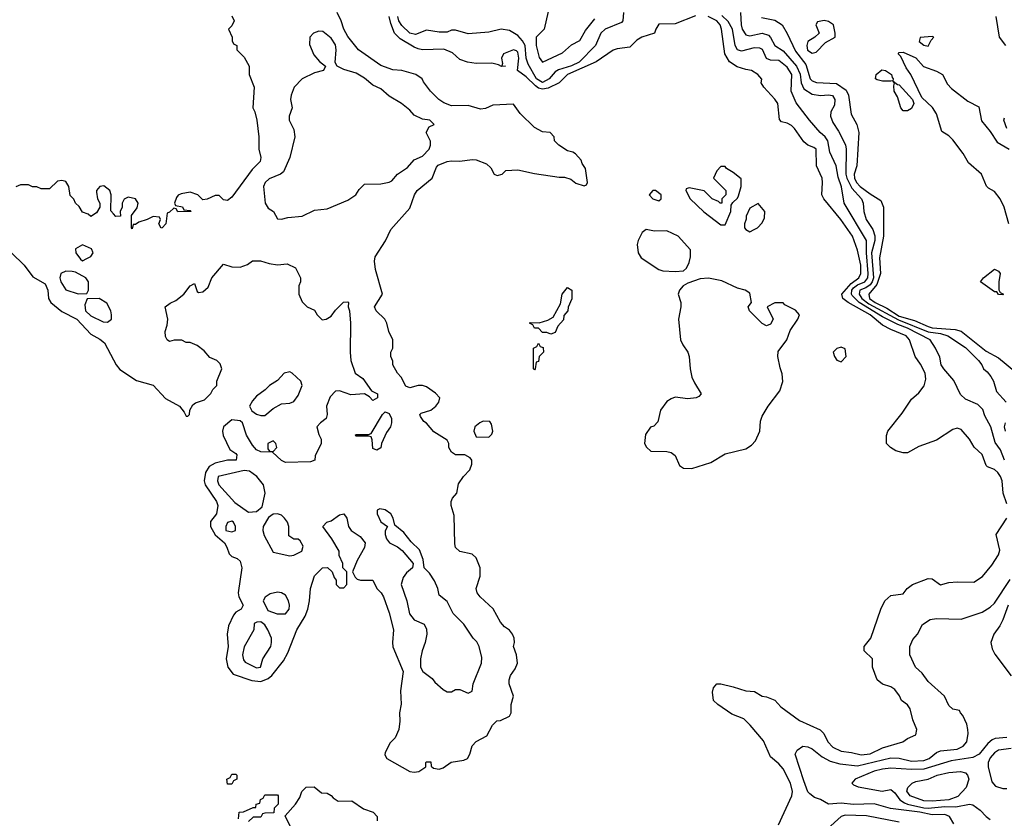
# Model space of a CAD drawing. Header units: inches. Extents: x 1793402 to 1900366, y 320852 to 470679.
# Tile 197 of 256: x 1859547 to 1864298, y 370921 to 374775. Entities that reach past the tile are written whole.
import ezdxf

# ---------------------------------------------------------------- set-up
doc = ezdxf.new("R2010")
doc.units = ezdxf.units.IN
doc.header["$MEASUREMENT"] = 0
doc.layers.add('B8357', color=7, linetype='Continuous')
doc.layers.add('B8367', color=7, linetype='Continuous')

msp = doc.modelspace()

# ---------------------------------------------------------------- linework, layer by layer
at = {"layer": 'B8357', "color": 4, "elevation": 224}
for points in [[(1860000, 373837.8), (1859987.3, 373852.7), (1859988.7, 373930), (1859982, 373950), (1859952.5, 373972.5), (1859934, 373970), (1859918, 373950), (1859918, 373942), (1859922, 373910), (1859934, 373890), (1859934, 373870), (1859916.9, 373843.1), (1859890, 373826), (1859876.4, 373836.4), (1859850, 373846), (1859833.2, 373873.2), (1859815.3, 373890), (1859808.4, 373908.4), (1859790, 373926), (1859784, 373970), (1859770, 373994), (1859750, 373999), (1859730, 373995.3), (1859690, 373958), (1859650, 373958), (1859630, 373968), (1859608.9, 373968.9), (1859590, 373978), (1859550, 373978), (1859528.4, 373968.4)], [(1859507.7, 373650), (1859568, 373590), (1859610, 373534.9), (1859670, 373500.7), (1859682.6, 373470), (1859685.2, 373430), (1859697, 373410), (1859750, 373366.9), (1859823, 373330), (1859890, 373258), (1859934, 373234), (1859955.6, 373215.6), (1860000, 373133.9)]]:
    msp.add_lwpolyline(points, dxfattribs=at)
at = {"layer": 'B8357', "color": 4, "elevation": 228}
for points in [[(1859850, 373689), (1859816, 373670), (1859818, 373650), (1859839.6, 373619.6), (1859850, 373612), (1859870, 373622), (1859890, 373632), (1859902, 373650), (1859893.2, 373670)], [(1859770, 373561.2), (1859746, 373550), (1859740.7, 373530), (1859745.5, 373510), (1859770, 373471), (1859828.4, 373451.6), (1859870, 373454), (1859878, 373470), (1859878, 373510), (1859866, 373530), (1859816.4, 373556.4), (1859800.4, 373560.4)], [(1859930, 373429), (1859872, 373428), (1859861.4, 373398.6), (1859863.8, 373370), (1859890, 373346), (1859950, 373317.1), (1859970, 373314.8), (1859989, 373330), (1859989.4, 373350), (1859986.6, 373370), (1859966.8, 373406.8)]]:
    msp.add_lwpolyline(points, close=True, dxfattribs=at)
at = {"layer": 'B8367', "color": 4}
for points, elevation in [([(1862105.2, 374850), (1862076.9, 374730), (1862039.3, 374690), (1862039.5, 374650), (1862052.7, 374592.7), (1862070, 374569.2), (1862165.5, 374614.5), (1862210, 374654), (1862250, 374674), (1862277.3, 374722.7), (1862321.1, 374778.9)], 208), ([(1860000, 373133.9), (1860013, 373110), (1860030, 373087.3), (1860110, 373033.4), (1860190, 373011), (1860250, 372946.8), (1860318, 372910), (1860341, 372881), (1860350, 372862), (1860358, 372862), (1860366, 372870), (1860368, 372890), (1860382.9, 372917.1), (1860394.5, 372925.5), (1860439, 372941), (1860469.1, 372970.9), (1860478, 372990), (1860498, 373010), (1860498, 373030), (1860522, 373090), (1860514, 373114), (1860498, 373130), (1860464.7, 373144.7), (1860436.5, 373176.5), (1860403.1, 373203.1), (1860370, 373218), (1860350, 373218), (1860328.4, 373228.4), (1860291.6, 373228.4), (1860270, 373222), (1860258, 373230), (1860250, 373246), (1860249.3, 373270), (1860259.1, 373300.9), (1860262, 373330), (1860248.7, 373390), (1860272.5, 373407.5), (1860300.1, 373419.9), (1860339, 373450), (1860370, 373491.3), (1860390, 373502), (1860402.8, 373462.8), (1860410, 373458), (1860430, 373461), (1860455.5, 373484.5), (1860474, 373530), (1860530, 373594.8), (1860570, 373582.8), (1860610, 373580.7), (1860646, 373594), (1860670, 373611), (1860708.9, 373611.1), (1860750, 373598), (1860790, 373592), (1860836.9, 373596.9), (1860876.9, 373576.9), (1860902, 373530), (1860902, 373510), (1860894, 373490), (1860894, 373450), (1860910, 373414), (1860934, 373390), (1860970, 373374), (1860982, 373350), (1861006, 373326), (1861026, 373330), (1861050, 373344.7), (1861070, 373374), (1861108.9, 373411.1), (1861130, 373414), (1861134, 373410), (1861132, 373390), (1861138, 373370), (1861142.8, 373310), (1861141, 373170), (1861144.7, 373130), (1861164.7, 373070), (1861202.8, 373042.8), (1861244.7, 372984.7), (1861274, 372970), (1861274, 372950), (1861250, 372938), (1861235.3, 372955.3), (1861210, 372969), (1861145.2, 372965.2), (1861090, 372984), (1861070, 372982), (1861045.2, 372954.8), (1861026.8, 372910), (1861030.7, 372869.3), (1861026, 372850), (1860998, 372830), (1860981, 372810), (1860990, 372774), (1861002, 372750), (1861002, 372730), (1860972, 372670), (1860971.3, 372648.7), (1860950, 372642), (1860830, 372638), (1860810, 372648), (1860767.3, 372687.3), (1860710, 372689.2), (1860690, 372699), (1860670, 372722), (1860641.2, 372770), (1860622, 372830), (1860610, 372839), (1860570, 372844), (1860530.8, 372810), (1860524.9, 372790), (1860528.3, 372768.3), (1860561, 372701), (1860590, 372682), (1860594.4, 372674.4), (1860591, 372650), (1860548.7, 372648.7), (1860490, 372635.1), (1860461, 372619), (1860443.6, 372590), (1860437.3, 372550), (1860441.5, 372530), (1860496.4, 372450), (1860502.4, 372430), (1860496.4, 372390), (1860467.1, 372352.9), (1860467, 372330), (1860489.4, 372289.4), (1860534.9, 372250), (1860546.7, 372230), (1860557.3, 372197.3), (1860570, 372184.7), (1860595.3, 372175.3), (1860610, 372162), (1860619.1, 372130), (1860600.3, 372010), (1860603.7, 371990), (1860625.5, 371950), (1860614.8, 371930), (1860590, 371915.6), (1860578.2, 371901.8), (1860553.7, 371850), (1860547.4, 371810), (1860552, 371750), (1860542.6, 371690), (1860550.3, 371650), (1860577.1, 371617.1), (1860666.3, 371586.3), (1860710, 371581.3), (1860744.9, 371595.1), (1860763, 371610), (1860818.9, 371681.1), (1860840.2, 371719.8), (1860884, 371830), (1860923.7, 371896.3), (1860937.2, 371930), (1860945.2, 371970), (1860949.3, 372030), (1860970, 372092), (1861008, 372130), (1861031.6, 372131.6), (1861054, 372110), (1861063.6, 372083.6), (1861074, 372070), (1861074, 372050), (1861090, 372034), (1861110, 372034), (1861126, 372050), (1861126, 372110), (1861106, 372130), (1861106, 372150), (1861088, 372190), (1861088, 372210), (1861052.7, 372270), (1861009.3, 372330), (1861028, 372350), (1861050, 372357.3), (1861090, 372386), (1861110, 372391), (1861126, 372370), (1861134, 372330), (1861146.8, 372310), (1861190, 372280.7), (1861214, 372250), (1861210, 372228), (1861174.8, 372165.2), (1861152, 372110), (1861164.7, 372084.7), (1861175.3, 372075.3), (1861190.6, 372070.6), (1861250.5, 372070.5), (1861270.8, 372030), (1861290.7, 372010), (1861302.8, 371990), (1861330, 371912), (1861350.5, 371830), (1861344.9, 371770), (1861347.9, 371747.9), (1861397.3, 371630), (1861383.4, 371536.6), (1861387.5, 371472.5), (1861378.8, 371430), (1861381, 371390), (1861376, 371350), (1861358, 371310), (1861334.4, 371285.6), (1861310, 371238), (1861307.9, 371227.9), (1861318, 371210), (1861430, 371147.7), (1861450, 371144), (1861472.7, 371147.3), (1861506, 371170), (1861506, 371190), (1861510, 371194), (1861530, 371194), (1861532, 371172), (1861543.6, 371163.6), (1861570, 371158), (1861590, 371164.7), (1861628.4, 371191.6), (1861690, 371201), (1861708, 371210), (1861719, 371230), (1861729.3, 371270.7), (1861750, 371291.3), (1861800.4, 371319.6), (1861828, 371370), (1861848.9, 371391.1), (1861867.3, 371392.7), (1861910, 371414), (1861918, 371430), (1861918, 371470), (1861928.7, 371510), (1861908.7, 371570), (1861909, 371590), (1861915.3, 371610), (1861938, 371642), (1861949, 371670), (1861944, 371710), (1861928.7, 371750), (1861934, 371770), (1861933.2, 371790), (1861925.2, 371810), (1861910, 371829), (1861885.4, 371845.4), (1861867.5, 371867.5), (1861831.2, 371931.2), (1861769.2, 371990), (1861754, 372010), (1861749, 372030), (1861768.7, 372090), (1861769, 372130), (1861750, 372178), (1861730, 372195.3), (1861670, 372208), (1861650, 372228), (1861645.6, 372245.6), (1861643.1, 372383.1), (1861628, 372430), (1861628, 372450), (1861634.6, 372465.4), (1861655.3, 372490), (1861664.7, 372535.3), (1861688, 372570), (1861718, 372602), (1861728.7, 372630), (1861728, 372650), (1861720.4, 372660.4), (1861695.3, 372675.3), (1861650, 372675.3), (1861630, 372688), (1861618, 372710), (1861618, 372730), (1861610, 372746), (1861545.6, 372785.6), (1861510, 372828), (1861496.4, 372836.4), (1861480.4, 372860.4), (1861478, 372870), (1861484, 372876), (1861530, 372890.8), (1861555.3, 372910), (1861569, 372930), (1861574, 372950), (1861553.4, 372973.4), (1861510, 373002.7), (1861490, 373009.2), (1861470, 373009.2), (1861430, 372998), (1861410, 373006), (1861388, 373050), (1861369, 373069), (1861348, 373110), (1861347.3, 373127.3), (1861338, 373150), (1861338, 373170), (1861348, 373190), (1861348, 373230), (1861328, 373270), (1861318, 373310), (1861308, 373330), (1861266, 373370), (1861258, 373390), (1861298, 373450), (1861264, 373570), (1861259, 373610), (1861262, 373630), (1861311.5, 373708.5), (1861337.2, 373762.8), (1861430, 373866), (1861451.2, 373930), (1861464.2, 373950), (1861536.9, 374010), (1861557.1, 374062.9), (1861566.4, 374073.6), (1861609.8, 374090.2), (1861630, 374093.1), (1861670, 374092.2), (1861730, 374100.4), (1861750, 374098), (1861799.5, 374079.5), (1861819.9, 374059.9), (1861836, 374030), (1861850, 374023), (1861875.3, 374030), (1861893.2, 374046.8), (1861950.4, 374050.4), (1862030, 374033.4), (1862150, 374014.8), (1862175.3, 374015.3), (1862206, 374006), (1862230, 373986), (1862270, 373974), (1862282, 373978), (1862286, 373990), (1862276.4, 374056.4), (1862260.4, 374080.4), (1862256.4, 374096.4), (1862228.4, 374128.4), (1862216.4, 374136.4), (1862190, 374142), (1862148, 374170), (1862128, 374190), (1862126, 374210), (1862106, 374230), (1862070, 374234), (1862030, 374254), (1861962, 374322), (1861930, 374368), (1861830, 374362), (1861793.7, 374346.3), (1861770, 374342.7), (1861710, 374361.2), (1861630, 374359.5), (1861593.4, 374373.4), (1861569.6, 374389.6), (1861529.2, 374430), (1861494.6, 374474.6), (1861488, 374490), (1861458, 374510), (1861390, 374529.2), (1861346.4, 374533.6), (1861290, 374554.5), (1861181.2, 374630), (1861130, 374693.2), (1861110, 374729), (1861097.6, 374770), (1861078, 374810)], 224), ([(1860570, 374794), (1860582, 374770), (1860570, 374746), (1860554, 374730), (1860572, 374690), (1860572.7, 374672.7), (1860578, 374658), (1860594, 374650), (1860594, 374630), (1860630, 374594), (1860654, 374550), (1860654, 374510), (1860678, 374450), (1860671.3, 374350), (1860681, 374330), (1860690.8, 374290), (1860700.7, 374210), (1860700.7, 374150), (1860710.7, 374110), (1860706.8, 374090), (1860668.5, 374051.5), (1860570, 373918), (1860550, 373902), (1860530, 373906), (1860510, 373926), (1860490, 373926), (1860451.6, 373908.4), (1860430, 373906), (1860406, 373930), (1860370, 373942), (1860326, 373934), (1860311.6, 373928.4), (1860303.6, 373916.4), (1860294, 373890), (1860298, 373878), (1860331.6, 373871.6), (1860338, 373858), (1860370, 373854), (1860374, 373850), (1860310, 373848), (1860302, 373862), (1860290, 373866), (1860270, 373846), (1860258, 373842), (1860252, 373790), (1860234, 373770), (1860229.4, 373769.4), (1860218, 373790), (1860226, 373810), (1860222, 373822), (1860190, 373826), (1860162, 373810), (1860121.4, 373798.6), (1860106, 373786), (1860094, 373786), (1860090, 373766), (1860086, 373770), (1860086, 373830), (1860113.6, 373866.4), (1860118, 373890), (1860106, 373910), (1860070, 373918), (1860051.6, 373908.4), (1860042, 373890), (1860042, 373870), (1860032, 373850), (1860032.7, 373827.3), (1860010, 373826), (1860000, 373837.8)], 224), ([(1862807.1, 374792.9), (1862710, 374755.1), (1862630, 374754), (1862616, 374730), (1862610.5, 374709.5), (1862548.8, 374691.2), (1862524.4, 374675.6), (1862490, 374642.7), (1862430, 374635.1), (1862410, 374627.8), (1862329.1, 374570.9), (1862190.3, 374510), (1862149.2, 374470.8), (1862096, 374444), (1862070, 374439), (1862050, 374444.8), (1862035, 374455), (1861990, 374498.7), (1861948, 374530), (1861955.1, 374590), (1861950, 374619), (1861944.5, 374624.5), (1861930, 374629.5), (1861881, 374610), (1861870.8, 374590), (1861876.9, 374563.1), (1861872.7, 374552.7), (1861891.3, 374550), (1861870.8, 374549.2), (1861857.2, 374557.2), (1861824.4, 374564.4), (1861750, 374563.6), (1861708, 374570), (1861670, 374582.7), (1861635.8, 374615.8), (1861593.5, 374633.5), (1861490, 374629.7), (1861470, 374634.3), (1861450, 374641.7), (1861382.2, 374682.2), (1861355.1, 374710), (1861336.8, 374756.8), (1861329.8, 374790)], 216), ([(1862460.4, 374810), (1862457.3, 374770), (1862450, 374761.2), (1862371, 374730), (1862350.8, 374710), (1862324.4, 374650), (1862246.4, 374570), (1862210, 374552.4), (1862146.5, 374533.5), (1862130, 374522.9), (1862101.7, 374490), (1862070, 374471.9), (1862040.8, 374490), (1861999.9, 374559.9), (1861989.8, 374590), (1861985.3, 374650), (1861973.4, 374673.4), (1861950, 374698.7), (1861910, 374722.7), (1861870, 374729), (1861810, 374714), (1861710, 374707), (1861650, 374725.2), (1861630, 374724), (1861610, 374715.3), (1861570, 374714), (1861510, 374723.7), (1861455.8, 374704.2), (1861429.3, 374710), (1861390, 374747), (1861376.9, 374770), (1861371, 374790)], 212), ([(1864299.3, 372650), (1864279, 372699), (1864254, 372734), (1864232.7, 372810), (1864203.3, 372863.3), (1864194.5, 372894.5), (1864170, 372917.6), (1864110, 372943.7), (1864086.7, 372966.7), (1864054, 373034), (1864005.2, 373090), (1863993.2, 373110), (1863986, 373146), (1863965.2, 373190), (1863939.3, 373230), (1863830, 373286.8), (1863783.8, 373303.8), (1863710, 373341.1), (1863597.8, 373410), (1863563.3, 373443.3), (1863559.8, 373450), (1863562, 373470), (1863570, 373480.7), (1863590, 373495.9), (1863624, 373510), (1863638.3, 373530), (1863641.3, 373550), (1863632.3, 373650), (1863633.3, 373710), (1863525.6, 373890), (1863511.5, 373968.5), (1863495.7, 374015.7), (1863486, 374070), (1863455.6, 374135.6), (1863446.6, 374190), (1863433.6, 374210), (1863409.6, 374230), (1863357, 374290), (1863293.8, 374373.8), (1863269.6, 374430), (1863272.3, 374510), (1863250, 374545.6), (1863210, 374578.7), (1863170, 374579.7), (1863150, 374587.3), (1863130.9, 374630.9), (1863117.4, 374637.4), (1863090, 374638.7), (1863030, 374622.9), (1863010, 374629.6), (1862998.9, 374650), (1862986, 374730), (1862965.8, 374765.8), (1862935, 374795)], 212), ([(1863024.7, 374810), (1863027.3, 374750), (1863033, 374730), (1863050, 374702), (1863070, 374697.6), (1863130, 374709.6), (1863159.8, 374699.7), (1863170, 374689.3), (1863189.8, 374649.8), (1863230, 374624), (1863295.5, 374550), (1863312.5, 374512.5), (1863317.2, 374470), (1863330, 374441.3), (1863370, 374415.8), (1863410, 374409.4), (1863450, 374412.3), (1863469.2, 374409.2), (1863479.3, 374390), (1863477.5, 374362.5), (1863461.2, 374330), (1863459.3, 374310), (1863470, 374279), (1863497.7, 374237.7), (1863531, 374171), (1863534.5, 374150), (1863532.5, 374030), (1863537.7, 374010), (1863562.3, 373962.3), (1863607.8, 373910), (1863616.2, 373890), (1863619.6, 373850), (1863631.1, 373811.1), (1863663, 373763), (1863672.4, 373732.4), (1863673.2, 373710), (1863657.4, 373650), (1863666.5, 373530), (1863660.2, 373510), (1863650, 373496.2), (1863630, 373481.6), (1863601.3, 373470), (1863596.8, 373450), (1863609.8, 373430), (1863644.2, 373404.2), (1863786.3, 373326.3), (1863930, 373269.2), (1863990, 373260.2), (1864025.1, 373250), (1864110, 373193), (1864173.2, 373130), (1864189.3, 373109.3), (1864197.2, 373090), (1864215.6, 373075.6), (1864232.6, 373052.6), (1864245.1, 373030), (1864260.5, 372980.5), (1864306, 372930)], 208), ([(1864310, 372438), (1864292, 372490), (1864286.6, 372550), (1864279.5, 372570), (1864266, 372590), (1864250, 372603.7), (1864217, 372617), (1864210, 372624), (1864190, 372677.2), (1864151.5, 372711.5), (1864129.3, 372750), (1864090, 372797), (1864070, 372803.7), (1864050, 372798), (1863970, 372746.6), (1863884.9, 372715.1), (1863830, 372685.2), (1863810, 372684), (1863774.6, 372694.6), (1863748, 372710), (1863729.1, 372729.1), (1863728.4, 372768.4), (1863735.3, 372790), (1863804.4, 372875.6), (1863850, 372944), (1863885.8, 372974.2), (1863911.5, 373008.5), (1863919.1, 373040.9), (1863915.1, 373070), (1863893.3, 373113.3), (1863867.6, 373150), (1863839.5, 373230), (1863823.7, 373250), (1863750, 373279.2), (1863710, 373301.4), (1863650, 373351.3), (1863544, 373410), (1863518.3, 373430), (1863514.3, 373450), (1863558.2, 373501.8), (1863595.4, 373530), (1863605.1, 373550), (1863606, 373590), (1863590, 373662), (1863565.1, 373730), (1863509.6, 373810), (1863426.6, 373910), (1863417, 373930), (1863420.9, 373990), (1863418, 374010), (1863391.8, 374070), (1863389.4, 374149.4), (1863378.4, 374158.4), (1863350, 374169.3), (1863330, 374185.2), (1863286, 374250), (1863270, 374263.7), (1863250, 374275.1), (1863222, 374282), (1863212.9, 374292.9), (1863204.2, 374370), (1863191.1, 374391.1), (1863137.2, 374450), (1863124, 374470), (1863127.3, 374487.3), (1863108.7, 374510), (1863078, 374530), (1863050, 374534), (1863007.9, 374547.9), (1862971.1, 374571.1), (1862949.6, 374610), (1862933.7, 374730), (1862927.1, 374750), (1862910, 374769.7), (1862869.3, 374790)], 216), ([(1863126.2, 374786.2), (1863190, 374773.3), (1863226, 374750), (1863250, 374709), (1863290, 374622.7), (1863339.5, 374559.5), (1863361.6, 374490), (1863370, 374479.5), (1863391.6, 374471.6), (1863487.7, 374467.7), (1863534.4, 374434.4), (1863546, 374410), (1863559.1, 374319.1), (1863585.6, 374270), (1863595.1, 374230), (1863586.6, 374070), (1863572.8, 374030), (1863575.1, 374010), (1863585.1, 373990), (1863602.6, 373970), (1863650, 373934.3), (1863702.5, 373902.5), (1863714.5, 373870), (1863715.1, 373730), (1863694.7, 373625.3), (1863699.8, 373550), (1863682.2, 373497.8), (1863643.5, 373450), (1863647, 373430), (1863674.5, 373410), (1863730, 373383), (1863790, 373344.9), (1863864.1, 373324.1), (1863930, 373294.5), (1863950, 373288.6), (1864060.6, 373280.6), (1864090, 373271.3), (1864210, 373175.4), (1864270, 373143.5), (1864354, 373074)], 204), ([(1864304.7, 374650), (1864274.8, 374690), (1864258, 374790)], 204), ([(1864319, 373790), (1864297, 373870), (1864278, 373910), (1864250, 373946), (1864221.2, 373961.2), (1864211.4, 373971.4), (1864188, 374030), (1864124.4, 374084.4), (1864098.7, 374130), (1864050, 374194.5), (1864030, 374214.5), (1863996, 374236), (1863970, 374321.2), (1863950.9, 374350.9), (1863900.1, 374400.1), (1863846.6, 374510), (1863823.3, 374543.3), (1863797.7, 374597.7), (1863786, 374610), (1863790, 374616), (1863810, 374617.6), (1863870, 374590.2), (1863908.5, 374548.5), (1863970, 374527), (1863999.1, 374510), (1864023.6, 374463.6), (1864042.6, 374442.6), (1864122.3, 374382.3), (1864174.3, 374354.3), (1864187.7, 374287.7), (1864230, 374235.5), (1864263.4, 374183.4), (1864320.4, 374150)], 196), ([(1864310, 374250.7), (1864294.9, 374290), (1864298.8, 374301.2)], 204), ([(1864302.4, 372830), (1864296.9, 372810), (1864302, 372790)], 208), ([(1863208, 370890), (1863271.8, 371030), (1863275.1, 371050), (1863266.6, 371090), (1863230, 371159.5), (1863210, 371183.6), (1863170, 371217.2), (1863135.2, 371295.2), (1863071.1, 371371.1), (1863040.7, 371400.7), (1862983.3, 371423.3), (1862915.3, 371470), (1862894, 371490), (1862889.2, 371530), (1862894, 371550), (1862910, 371570.7), (1862930, 371570.6), (1862990, 371556.3), (1863050, 371535.8), (1863092.4, 371532.4), (1863130, 371510.7), (1863150, 371507.3), (1863190, 371490.8), (1863219.2, 371459.2), (1863310, 371393.4), (1863408.9, 371348.9), (1863426, 371330), (1863446.4, 371290), (1863470, 371264.9), (1863510, 371245.3), (1863559.5, 371239.5), (1863607.3, 371227.3), (1863650, 371232.2), (1863710, 371261.6), (1863808, 371290), (1863830, 371306), (1863870, 371324.7), (1863875.3, 371350), (1863856.5, 371396.5), (1863844, 371450), (1863830, 371468.7), (1863802, 371490), (1863792.1, 371512.1), (1863770, 371542), (1863750, 371555.3), (1863710, 371568.7), (1863684, 371590), (1863662, 371650), (1863662, 371690), (1863622, 371730), (1863622, 371750), (1863653.2, 371790), (1863702, 371930), (1863721.2, 371970), (1863750, 371996), (1863810, 372004.7), (1863829.5, 372030.5), (1863855.3, 372050), (1863930, 372078.8), (1863950, 372076), (1863990, 372047.3), (1864030, 372058.8), (1864070, 372062.8), (1864150, 372061), (1864192.3, 372087.7), (1864237.6, 372142.4), (1864270, 372192), (1864275.5, 372215.5), (1864259, 372290), (1864309, 372370)], 216), ([(1864054.8, 370894.8), (1864032.7, 370930), (1864010, 370939.6), (1863950, 370938.2), (1863889.4, 370950.6), (1863747.7, 370967.7), (1863670, 370991.5), (1863570, 370988.4), (1863510, 370993.6), (1863450, 370989.4), (1863410, 371012.3), (1863382, 371022), (1863358.9, 371038.9), (1863349.7, 371049.7), (1863330, 371102), (1863289, 371230), (1863298, 371250), (1863326, 371270), (1863350, 371266), (1863370, 371256), (1863418, 371218), (1863456.7, 371196.7), (1863503.9, 371183.9), (1863590, 371174.9), (1863750, 371212.6), (1863790, 371211.6), (1863850, 371197.3), (1863910, 371200.3), (1863934.5, 371210), (1863970, 371238.4), (1863990, 371247.2), (1864070, 371255.5), (1864099, 371270), (1864116, 371290), (1864122.7, 371330), (1864121.2, 371350), (1864116, 371376), (1864098, 371418), (1864086, 371430), (1864082, 371442), (1864050, 371448), (1864030, 371466), (1864008.7, 371510), (1863930, 371582), (1863900.9, 371620.9), (1863869.2, 371650), (1863841.2, 371710), (1863841.2, 371750), (1863856.5, 371783.5), (1863878, 371810), (1863903.1, 371856.9), (1863940.2, 371879.8), (1863970, 371886), (1864090, 371882.8), (1864190, 371915.5), (1864230, 371940.4), (1864250, 371959.3), (1864325.8, 372074.2)], 212), ([(1864316.4, 371950), (1864290, 371878.8), (1864275.6, 371850), (1864246.6, 371810), (1864232.7, 371770), (1864239.3, 371739.3), (1864252.5, 371712.5), (1864330, 371609.3)], 208), ([(1864310, 371310.7), (1864253.3, 371306.7), (1864239.7, 371300.3), (1864217.7, 371282.3), (1864175.6, 371230), (1864145.5, 371214.5), (1864040.9, 371199.1), (1863910, 371158.8), (1863850, 371156.2), (1863750, 371162.6), (1863710, 371158.9), (1863670, 371148.2), (1863578, 371110), (1863562, 371090), (1863570, 371082), (1863592.9, 371072.9), (1863708.3, 371051.7), (1863750, 371059.6), (1863770, 371044.5), (1863794.3, 371010), (1863816.1, 370996.1), (1863830, 370989.1), (1863910, 370972.5), (1863930.1, 370969.9), (1864010, 370977.9), (1864063, 370977), (1864129.5, 370989.5), (1864145.6, 370985.6), (1864181.2, 370961.2), (1864210, 370929.2), (1864230, 370915.3)], 208), ([(1864330, 371258.3), (1864269.8, 371250.2), (1864250, 371237), (1864230, 371212.7), (1864220.5, 371190), (1864219.7, 371170), (1864237, 371097), (1864255.9, 371075.9), (1864290, 371064.5), (1864310, 371065.1)], 204), ([(1860858, 370870), (1860827.3, 370932.7), (1860878, 370990), (1860899, 371021), (1860908, 371050), (1860928.9, 371071.1), (1860967.3, 371072.7), (1861003.6, 371043.6), (1861030, 371042), (1861050, 371032), (1861059.6, 371019.6), (1861083.6, 371003.6), (1861150, 371004.7), (1861206.4, 370966.4), (1861252, 370950), (1861271.3, 370930), (1861271.1, 370908.9)], 216), ([(1860602, 370918), (1860606, 370950), (1860627.3, 370952.7), (1860674, 370974), (1860686, 370974), (1860688, 370990), (1860706, 370994), (1860708.4, 371011.6), (1860722, 371018), (1860730, 371034), (1860790, 371034), (1860794, 371030), (1860794, 370990), (1860774, 370970), (1860772.7, 370947.3), (1860730, 370946), (1860718, 370942), (1860710, 370926), (1860672.7, 370927.3), (1860650, 370906)], 216), ([(1863790, 370902.9), (1863632.7, 370932.7), (1863530, 370935.8), (1863510, 370929.3), (1863444.7, 370870)], 216)]:
    msp.add_lwpolyline(points, dxfattribs=dict(at, elevation=elevation))
for points, elevation in [([(1863429.2, 374770.8), (1863395.5, 374764.5), (1863387.7, 374750), (1863404, 374710), (1863382.8, 374690), (1863350.4, 374669.6), (1863345.5, 374650), (1863348.5, 374628.5), (1863370, 374613), (1863390, 374618.4), (1863435.6, 374664.4), (1863480.9, 374690), (1863481.3, 374710), (1863473, 374750), (1863450, 374766.4)], 204), ([(1860990, 374719), (1860964.7, 374710), (1860946, 374690), (1860945.4, 374654.6), (1860966, 374606), (1860993, 374573), (1861022, 374550), (1861012, 374530), (1860970, 374519), (1860910, 374489.3), (1860870.4, 374449.6), (1860856.3, 374410), (1860853.4, 374390), (1860860.7, 374350), (1860846.8, 374310), (1860846.8, 374290), (1860870, 374244.7), (1860874, 374210), (1860850.5, 374109.5), (1860819.3, 374040.7), (1860804.7, 374030), (1860750, 374006.6), (1860730.7, 373990), (1860723.8, 373970), (1860732, 373890), (1860745.4, 373865.4), (1860772, 373850), (1860790, 373814), (1860810, 373812), (1860840.2, 373819.8), (1860910, 373827.3), (1860970, 373856), (1861030, 373862), (1861130, 373904.7), (1861168.7, 373930), (1861184.7, 373955.3), (1861210, 373982), (1861290, 373982.8), (1861329.3, 373990.7), (1861342, 373998), (1861369, 374030), (1861418, 374062), (1861450, 374098), (1861490, 374116), (1861522, 374150), (1861528.7, 374170), (1861528.4, 374188.4), (1861508, 374230), (1861522, 374258), (1861546, 374270), (1861526, 374290), (1861490, 374295.3), (1861450, 374314), (1861430, 374339), (1861388.7, 374370), (1861330, 374405.2), (1861290, 374441.2), (1861250, 374459), (1861210, 374493.2), (1861170, 374517.2), (1861110, 374534), (1861078, 374550), (1861069, 374569), (1861073.3, 374630), (1861070, 374654), (1861050, 374686), (1861010, 374717.2)], 228), ([(1863950, 374694), (1863891.6, 374688.4), (1863886, 374670), (1863910, 374651.3), (1863930, 374648), (1863944, 374676), (1863958, 374690)], 204), ([(1863710, 374478), (1863684.5, 374484.5), (1863675.3, 374490), (1863679.3, 374510), (1863706.3, 374533.7), (1863724.7, 374530), (1863754, 374510), (1863756, 374496), (1863762, 374490), (1863759.6, 374480.4), (1863750, 374478)], 196), ([(1863810, 374334.5), (1863797.6, 374350), (1863782.4, 374402.4), (1863766, 374430), (1863764, 374456), (1863768, 374468), (1863762, 374478), (1863782, 374462), (1863790, 374461), (1863854.8, 374390), (1863860.7, 374370), (1863850, 374346), (1863830, 374334.5)], 196), ([(1862950, 374066), (1862930, 374066), (1862910, 374046), (1862894, 374010), (1862954, 373950), (1862954, 373930), (1862934, 373910), (1862934, 373890), (1862926, 373890), (1862918, 373898), (1862888, 373910), (1862849.1, 373949.1), (1862776.9, 373963.1), (1862762, 373958), (1862761, 373950), (1862781.3, 373910), (1862848.5, 373848.5), (1862930, 373785.5), (1862950, 373784.7), (1862978, 373850), (1862980.4, 373879.6), (1862987.3, 373892.7), (1863010, 373914), (1863014.6, 373925.4), (1863028, 373970), (1863027.3, 374007.3), (1862990, 374038), (1862956.4, 374056.4)], 224), ([(1862615.3, 373950), (1862602, 373950), (1862584.7, 373930), (1862602, 373910), (1862630, 373901), (1862642, 373910), (1862641.2, 373930)], 224), ([(1863110, 373888), (1863070, 373866), (1863052.7, 373827.3), (1863052.7, 373812.7), (1863044.7, 373790), (1863044.7, 373770), (1863050, 373762), (1863070, 373752), (1863090, 373762), (1863106, 373770), (1863130, 373794), (1863140.4, 373819.6), (1863142, 373850)], 224), ([(1862570, 373762), (1862550, 373748.7), (1862530.4, 373709.6), (1862526, 373690), (1862530.5, 373650), (1862545.9, 373625.9), (1862630, 373569.2), (1862650, 373563.5), (1862710, 373559.7), (1862750, 373563.7), (1862764.4, 373575.6), (1862777.2, 373602.8), (1862783.7, 373630), (1862784, 373664), (1862724, 373730), (1862670, 373756), (1862610, 373754)], 224), ([(1864290, 373448), (1864270, 373448.7), (1864262, 373462), (1864250, 373462), (1864182, 373510), (1864197.2, 373530), (1864250, 373570.5), (1864270, 373561), (1864277.3, 373550), (1864270.7, 373510), (1864271.3, 373471.3), (1864278, 373458), (1864294, 373450)], 196), ([(1862870, 373527.2), (1862830, 373524.4), (1862770, 373504.2), (1862747.7, 373490), (1862730.6, 373470), (1862724, 373450), (1862737.3, 373410), (1862737.3, 373390), (1862724.9, 373330), (1862735.6, 373230), (1862745.7, 373205.7), (1862770.4, 373170), (1862777.1, 373150), (1862781.6, 373090), (1862790.4, 373050), (1862802.3, 373022.3), (1862834.8, 372970), (1862824, 372956), (1862810, 372949.4), (1862770, 372945.2), (1862710, 372952.7), (1862690, 372946), (1862670, 372932.3), (1862639.1, 372890), (1862626.4, 372833.6), (1862606, 372814), (1862590, 372808), (1862567.1, 372772.9), (1862562, 372730), (1862571.6, 372711.6), (1862592.7, 372692.7), (1862670, 372691.3), (1862690, 372686.8), (1862710, 372671.3), (1862730, 372624), (1862750, 372610.6), (1862790, 372608.5), (1862882, 372638), (1862950, 372680.7), (1863050, 372704.9), (1863077.7, 372722.3), (1863097.1, 372742.9), (1863118.4, 372790), (1863122, 372838), (1863130, 372862), (1863159, 372910), (1863215.3, 372984.7), (1863229.1, 373029.1), (1863226.3, 373066.3), (1863215.5, 373095.5), (1863205.2, 373150), (1863206, 373174), (1863248, 373230), (1863264.7, 373275.3), (1863302, 373330), (1863308.7, 373350), (1863290, 373373.2), (1863239, 373399), (1863230, 373408), (1863190, 373408), (1863154, 373390), (1863182, 373330), (1863170, 373306), (1863150, 373298), (1863130, 373309), (1863068.7, 373370), (1863062, 373390), (1863078, 373410), (1863070, 373455.3), (1863048, 373470), (1863010, 373479.3), (1862934.1, 373514.1)], 224), ([(1862110, 373258), (1862090, 373266), (1862070, 373266), (1862050, 373286), (1862030, 373286), (1862022, 373302), (1862006, 373310), (1862010, 373314), (1862052.7, 373312.7), (1862094.6, 373325.4), (1862120.4, 373339.6), (1862156.4, 373403.6), (1862164, 373450), (1862190, 373482), (1862211.3, 373470), (1862211.6, 373428.4), (1862192.7, 373387.3), (1862192, 373370), (1862172.7, 373347.3), (1862170, 373326), (1862143.6, 373296.4), (1862130, 373266)], 216), ([(1862030, 373086), (1862026, 373090), (1862026, 373190), (1862042, 373198), (1862050, 373214), (1862058, 373198), (1862072.7, 373192.7), (1862074, 373170), (1862054, 373150), (1862050, 373126), (1862038, 373122), (1862034, 373090)], 216), ([(1863510, 373195.3), (1863490, 373188), (1863472, 373170), (1863478, 373150), (1863490, 373132), (1863510, 373124.7), (1863535.3, 373150), (1863530, 373186)], 224), ([(1860850, 373075.1), (1860822.8, 373070), (1860790, 373034), (1860752, 373010), (1860731.1, 372988.9), (1860690, 372959), (1860670, 372935.3), (1860656, 372910), (1860666.8, 372886.8), (1860690, 372871.3), (1860710, 372864.7), (1860730, 372864.7), (1860770, 372898), (1860810, 372922), (1860850, 372924.7), (1860870, 372932), (1860890, 372962), (1860909, 373010), (1860904, 373030), (1860861.2, 373070)], 224), ([(1861270, 372698), (1861250, 372706), (1861247.3, 372747.3), (1861242, 372762), (1861230, 372766), (1861170, 372766), (1861166, 372770), (1861170, 372774), (1861230, 372774), (1861242, 372778), (1861298, 372870), (1861310, 372882), (1861330, 372874), (1861341, 372850), (1861341, 372830), (1861336, 372810), (1861316.9, 372783.1), (1861292, 372730), (1861290, 372708.7)], 224), ([(1861783.1, 372836.9), (1861766.8, 372830), (1861742.8, 372810), (1861738.8, 372790), (1861750, 372762), (1861810, 372760.7), (1861824.8, 372775.2), (1861829.5, 372790), (1861823.9, 372823.9), (1861815.4, 372835.4)], 224), ([(1860770, 372742), (1860744.7, 372730), (1860743.6, 372703.6), (1860752.7, 372692.7), (1860770, 372692), (1860788, 372710), (1860782, 372730)], 224), ([(1860630, 372600.3), (1860504, 372570), (1860500.5, 372550), (1860508.2, 372530), (1860585.5, 372445.5), (1860650, 372398), (1860690, 372401.6), (1860716.2, 372423.8), (1860731.2, 372490), (1860723.5, 372530), (1860690.9, 372570.9), (1860655.9, 372595.9)], 228), ([(1860791.2, 372391.2), (1860770, 372389.6), (1860747, 372373), (1860721.6, 372330), (1860719.3, 372310), (1860726.6, 372286.6), (1860770, 372206), (1860850, 372187.3), (1860870, 372191), (1860908, 372210), (1860914.6, 372234.6), (1860900.4, 372260.4), (1860890, 372268), (1860870, 372268), (1860844.7, 372284.7), (1860846, 372330), (1860839.5, 372350), (1860825.1, 372370), (1860810, 372383.6)], 228), ([(1861284.7, 372415.3), (1861271.6, 372408.4), (1861271, 372390), (1861290, 372351.3), (1861322, 372330), (1861311, 372309), (1861310.8, 372290), (1861317.3, 372270), (1861331, 372250), (1861370.5, 372230.5), (1861393, 372213), (1861444.7, 372150), (1861442, 372130), (1861413.7, 372106.3), (1861396.8, 372083.2), (1861386.8, 372050), (1861414, 371970), (1861427.1, 371907.1), (1861450, 371878.8), (1861498, 371858), (1861510, 371834), (1861510.8, 371810), (1861504, 371770), (1861488, 371730), (1861480.7, 371690), (1861481, 371650), (1861492, 371630), (1861536.3, 371596.3), (1861550, 371578), (1861590, 371542), (1861610, 371532), (1861630, 371532), (1861650, 371542), (1861670, 371542), (1861710, 371524.7), (1861730, 371534), (1861735.3, 371570), (1861775.1, 371670), (1861776.5, 371696.5), (1861764, 371750), (1861752.5, 371772.5), (1861735.3, 371790), (1861690, 371858), (1861638, 371910), (1861610, 371968), (1861570, 371998), (1861563.7, 372030), (1861547.9, 372067.9), (1861523.7, 372103.7), (1861498, 372130), (1861494, 372170), (1861476.6, 372216.6), (1861435.5, 372255.5), (1861400.2, 372300.2), (1861356.4, 372336.4), (1861349, 372370), (1861337.2, 372390), (1861310, 372409.2)], 228), ([(1860570, 372355.3), (1860550, 372348), (1860541, 372330), (1860541, 372310), (1860570, 372302.8), (1860588, 372310), (1860588, 372330), (1860578, 372350)], 228), ([(1860790, 372013.2), (1860755.3, 372004.7), (1860731, 371989), (1860722, 371970), (1860744.1, 371924.1), (1860788.4, 371908.4), (1860830, 371908.2), (1860846.6, 371930), (1860849.4, 371950), (1860844.5, 371970), (1860830, 371997.2), (1860810, 372009.3)], 228), ([(1860710, 371868.7), (1860691.6, 371868.4), (1860678, 371862), (1860676, 371830), (1860630, 371748.7), (1860621.6, 371710), (1860626.2, 371686.2), (1860634.9, 371674.9), (1860690, 371647.3), (1860708.7, 371651.3), (1860719.3, 371690), (1860759, 371750), (1860762, 371770), (1860762, 371790), (1860744, 371830), (1860730, 371855.3)], 228), ([(1863950, 371003.5), (1863910, 371006.2), (1863842.7, 371030), (1863827.5, 371052.5), (1863832.7, 371070), (1863853.2, 371090), (1863870, 371099.3), (1863930, 371110.4), (1863974, 371130), (1864030, 371142.6), (1864086.9, 371146.9), (1864110, 371140.5), (1864120.5, 371130), (1864126, 371110), (1864114, 371070), (1864073.3, 371026.7), (1864030, 371009.8)], 204), ([(1860550, 371086), (1860546, 371110), (1860562, 371118), (1860570, 371134), (1860590, 371134), (1860594, 371130), (1860594, 371110), (1860578, 371102), (1860570, 371086)], 216)]:
    msp.add_lwpolyline(points, close=True, dxfattribs=dict(at, elevation=elevation))

doc.saveas('drawing.dxf')
